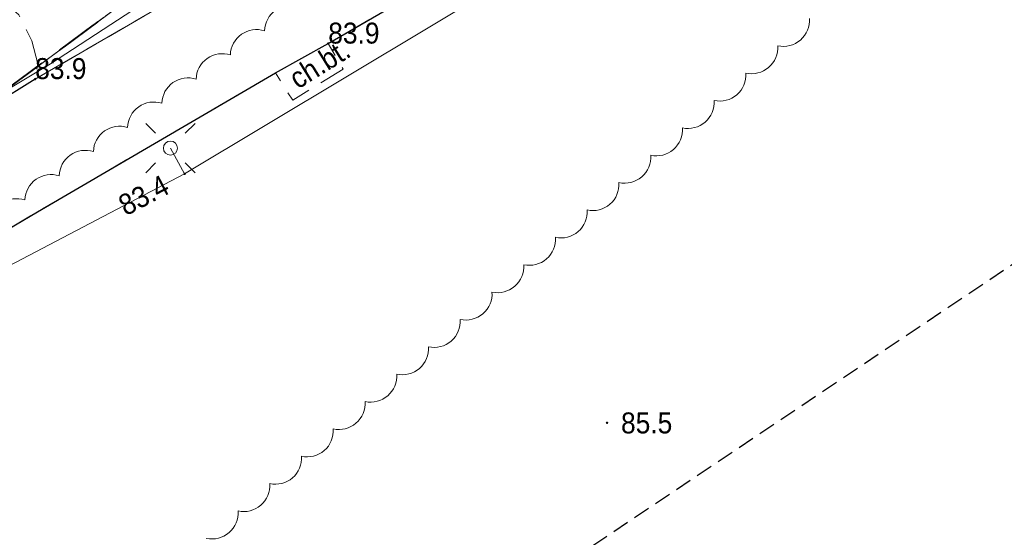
# Model space of a CAD drawing. Header units: metres. Extents: x 6540907 to 6541833, y 5893434 to 5894895.
# Tile 227 of 256: x 6540948 to 6540983, y 5894612 to 5894631. Entities that reach past the tile are written whole.
import ezdxf
from ezdxf.enums import TextEntityAlignment as Align

# ---------------------------------------------------------------- set-up
doc = ezdxf.new("R2010")
doc.units = ezdxf.units.M
doc.header["$MEASUREMENT"] = 0
for name, pattern in [('1.0_0.5', [1.5, 1, -0.5]), ('1.5_0.5', [2, 1.5, -0.5]), ('1.5_1.0', [2.5, 1.5, -1]), ('2', [0.9, 0.6, -0.3]), ('219-500', [0, 0]), ('egkk-500', [2, 1.5, -0.5]), ('egug-500', [1, 0.5, -0.5])]:
    doc.linetypes.add(name, pattern=pattern)
doc.layers.get('0').update_dxf_attribs({"color": 2, "linetype": 'CONTINUOUS', "lineweight": 5})
for name, color, linetype, lineweight in [('216-obręb ewidencyjny', 251, 'CONTINUOUS', 9), ('217-kontur klasyfikacyjny', 251, 'CONTINUOUS', 9), ('218-kontur użytku gruntowego', 251, 'CONTINUOUS', 9), ('219-działka ewidencyjna', 152, 'CONTINUOUS', 18), ('chodnik', 251, 'CONTINUOUS', 9), ('chodnik-Atr17', 251, 'CONTINUOUS', 9), ('jezdnia', 251, 'CONTINUOUS', 9), ('krawężnik', 251, 'CONTINUOUS', 9), ('latarnia', 251, 'CONTINUOUS', 9), ('pikieta naturalna', 251, 'CONTINUOUS', 9), ('pikieta naturalna-Atr2', 251, 'CONTINUOUS', 9), ('przewód elektroenergetyczny podziemny', 251, 'CONTINUOUS', 9), ('rzędna', 251, 'CONTINUOUS', 9), ('rzędna-Atr2', 251, 'CONTINUOUS', 9), ('Zakres', 252, 'CONTINUOUS', 15)]:
    doc.layers.add(name, color=color, linetype=linetype, lineweight=lineweight)
doc.layers.add('z_i_masywy_grupy', color=7, linetype='CONTINUOUS', lineweight=13, true_color=0x7f926c)
doc.styles.get("Standard").update_dxf_attribs({"font": 'Arial', "width": 0.75})

# ---------------------------------------------------------------- blocks, each defined once
blk = doc.blocks.new('PW01')
at = {"linetype": 'Continuous', "lineweight": 13}
h = blk.add_hatch(color=0, dxfattribs=at)
edge = h.paths.add_edge_path()
edge.add_arc((0, 0), 0.045, 0, 360)
blk = doc.blocks.new('SM01')
at = {"color": 0, "linetype": 'Continuous', "lineweight": 13}
for p, q in [((-0.53, 0.531), (-0.883, 0.884)), ((0.531, 0.531), (0.884, 0.884)), ((-0.53, -0.53), (-0.883, -0.883)), ((0.531, -0.53), (0.884, -0.883))]:
    blk.add_line(p, q, dxfattribs=at)
blk.add_circle((0, 0), 0.25, dxfattribs=at)

msp = doc.modelspace()

# ---------------------------------------------------------------- linework, layer by layer
at = {"layer": '216-obręb ewidencyjny', "linetype": '1.5_1.0', "lineweight": 35, "flags": 128}
for points in [[(6540907.06, 5894594.95), (6540917.97, 5894605.67), (6540919.14, 5894606.99), (6540986.55, 5894656.94), (6541000.71, 5894678.68), (6541018.98, 5894706.66), (6541073.42, 5894744), (6541168.23, 5894793.92), (6541196.88, 5894795.5), (6541244.66, 5894772.66), (6541308.83, 5894747.75), (6541372.49, 5894762.8), (6541415.18, 5894750.34), (6541528.91, 5894660.42), (6541669.76, 5894597.96), (6541682.61, 5894575.032)], [(6541682.61, 5894575.032), (6541669.76, 5894597.96), (6541528.91, 5894660.42), (6541415.18, 5894750.34), (6541372.49, 5894762.8), (6541308.83, 5894747.75), (6541244.66, 5894772.66), (6541196.88, 5894795.5), (6541168.23, 5894793.92), (6541073.42, 5894744), (6541018.98, 5894706.66), (6541000.71, 5894678.68), (6540986.55, 5894656.94), (6540919.14, 5894606.99), (6540917.97, 5894605.67), (6540907.06, 5894594.95)]]:
    msp.add_lwpolyline(points, dxfattribs=at)
at = {"layer": '217-kontur klasyfikacyjny', "linetype": 'egkk-500', "lineweight": 18, "flags": 128}
msp.add_lwpolyline([(6540986.55, 5894656.94), (6540919.14, 5894606.99)], dxfattribs=at)
at = {"layer": '218-kontur użytku gruntowego', "linetype": 'egug-500', "lineweight": 18, "flags": 128}
for points in [[(6540986.55, 5894656.94), (6540919.14, 5894606.99)], [(6540919.14, 5894606.99), (6540986.55, 5894656.94)]]:
    msp.add_lwpolyline(points, dxfattribs=at)
at = {"layer": '219-działka ewidencyjna', "linetype": '219-500', "lineweight": 18, "flags": 128}
msp.add_lwpolyline([(6540986.55, 5894656.94), (6540919.14, 5894606.99)], dxfattribs=at)
at = {"layer": 'chodnik', "linetype": '1.0_0.5', "lineweight": 18, "flags": 128}
msp.add_lwpolyline([(6540959.24, 5894629.81), (6540957.35, 5894628.76), (6540957.97, 5894627.78), (6540959.77, 5894628.9)], close=True, dxfattribs=at)
at = {"layer": 'jezdnia', "linetype": '1.5_0.5', "lineweight": 18, "flags": 128}
for points in [[(6540921.23, 5894605.05), (6540924.81, 5894601.67), (6540929.08, 5894606.19), (6540942.44, 5894620.02), (6540948.83, 5894623.79), (6540957.35, 5894628.76), (6540959.24, 5894629.81), (6540967.4, 5894634.55), (6540969.59, 5894635.85), (6540972.14, 5894637.25), (6540973.93, 5894638.25), (6540977.19, 5894640.14), (6540983.03, 5894644.03), (6540987.16, 5894647.58), (6540988.5, 5894648.92), (6540993.97, 5894654.37), (6540998.31, 5894659.28), (6541001.31, 5894663.47), (6541002.44, 5894665.09), (6541003.89, 5894667.1), (6541005.24, 5894668.32), (6541007.68, 5894669.24), (6541010.72, 5894669.61), (6541014.25, 5894668.97), (6541018.77, 5894667.17), (6541020.68, 5894669.15), (6541015.79, 5894673.86), (6541014.35, 5894676.09), (6541014.44, 5894678.61), (6541015.79, 5894680.18), (6541031.2, 5894689.84), (6541029.11, 5894692.69), (6541014.27, 5894684.26), (6541013.09, 5894684.37), (6541012.73, 5894685.4), (6541014.9, 5894692.15), (6541015.56, 5894693.88), (6541016.28, 5894695.59), (6541018.17, 5894699.07), (6541014.81, 5894700.78), (6541010.45, 5894690.39), (6541005.96, 5894679.21), (6541002.87, 5894672.96), (6540997.93, 5894665.38), (6540994.91, 5894661.36), (6540988.4, 5894654.29), (6540982.23, 5894648.52), (6540975.63, 5894643.9), (6540966.12, 5894638.38), (6540958.27, 5894634.05), (6540948.75, 5894628.54), (6540936.8, 5894621.09), (6540932.82, 5894618.05)], [(6540947.57, 5894634.02), (6540947.64, 5894631.43), (6540947.63, 5894631.32), (6540948.16, 5894630.84), (6540948.63, 5894629.91), (6540948.84, 5894629.09), (6540948.75, 5894628.54), (6540958.27, 5894634.05), (6540958.18, 5894634.14), (6540955.72, 5894633.79), (6540947.56, 5894634.13)]]:
    msp.add_lwpolyline(points, close=True, dxfattribs=at)
at = {"layer": 'krawężnik', "linetype": 'Continuous', "lineweight": 25, "flags": 128}
for points in [[(6540924.81, 5894601.67), (6540929.08, 5894606.19), (6540942.44, 5894620.02), (6540948.83, 5894623.79), (6540957.35, 5894628.76), (6540959.24, 5894629.81), (6540967.4, 5894634.55), (6540969.59, 5894635.85), (6540972.14, 5894637.25), (6540973.93, 5894638.25), (6540977.19, 5894640.14), (6540983.03, 5894644.03), (6540987.16, 5894647.58), (6540988.5, 5894648.92), (6540993.97, 5894654.37), (6540998.31, 5894659.28), (6541001.31, 5894663.47), (6541002.44, 5894665.09), (6541003.89, 5894667.1), (6541005.24, 5894668.32), (6541007.68, 5894669.24), (6541010.72, 5894669.61), (6541014.25, 5894668.97), (6541018.77, 5894667.17)], [(6540948.75, 5894628.54), (6540936.8, 5894621.09), (6540932.82, 5894618.05), (6540921.23, 5894605.05)]]:
    msp.add_lwpolyline(points, dxfattribs=at)
at = {"layer": 'przewód elektroenergetyczny podziemny', "linetype": 'Continuous', "lineweight": 18, "flags": 128}
for points in [[(6540949.3, 5894629.09), (6540983.91, 5894651.65), (6540995.37, 5894663.29), (6541000.93, 5894672.53), (6541019.64, 5894688.21)], [(6540953.59, 5894626.07), (6540954.1, 5894625.15), (6540965.76, 5894632.15), (6540967.15, 5894632.95), (6540968.86, 5894632.79), (6540971.41, 5894634.38), (6540972.95, 5894636.31), (6540974.46, 5894637.19), (6540976.09, 5894638.89), (6540978.74, 5894639.9), (6540981.03, 5894641.66), (6540984.37, 5894643.11), (6540988.17, 5894646.21), (6540990.95, 5894648.49), (6540992.77, 5894651.01), (6540995.48, 5894653.49), (6540998.04, 5894656.53), (6540997.07, 5894657.25)], [(6540927.02, 5894612.45), (6540931.21, 5894618.29), (6540931.69, 5894618.59), (6540935.23, 5894620.66), (6540949.3, 5894629.09)], [(6540916.99, 5894592.22), (6540916.14, 5894592.83), (6540923.76, 5894601.73), (6540925.86, 5894601.93), (6540935.31, 5894611.79), (6540939.01, 5894615.69), (6540943.19, 5894619.44), (6540954.1, 5894625.15), (6540953.59, 5894626.07)]]:
    msp.add_lwpolyline(points, dxfattribs=at)
at = {"layer": 'z_i_masywy_grupy', "linetype": 'Continuous'}
for points in [[(6540958.187, 5894631.133, 0.5), (6540956.961, 5894630.268, 0.5), (6540955.736, 5894629.403, 0.5), (6540954.51, 5894628.538, 0.5), (6540953.285, 5894627.673, 0.5), (6540952.059, 5894626.808, 0.5), (6540950.834, 5894625.943, 0.5), (6540949.608, 5894625.078, 0.5), (6540948.382, 5894624.214, 0.5), (6540947.157, 5894623.349, 0.5)], [(6540954.875, 5894612.105, 0.5), (6540956.011, 5894613.084, 0.5), (6540957.147, 5894614.064, 0.5), (6540958.284, 5894615.043, 0.5), (6540959.42, 5894616.022, 0.5), (6540960.556, 5894617.001, 0.5), (6540961.692, 5894617.981, 0.5), (6540962.829, 5894618.96, 0.5), (6540963.965, 5894619.939, 0.5), (6540965.101, 5894620.918, 0.5), (6540966.238, 5894621.897, 0.5), (6540967.374, 5894622.877, 0.5), (6540968.51, 5894623.856, 0.5), (6540969.646, 5894624.835, 0.5), (6540970.783, 5894625.814, 0.5), (6540971.919, 5894626.794, 0.5), (6540973.055, 5894627.773, 0.5), (6540974.191, 5894628.752, 0.5), (6540975.328, 5894629.731, 0.5), (6540976.464, 5894630.711, 0.5)]]:
    msp.add_lwpolyline(points, format="xyb", dxfattribs=at)
at = {"layer": 'Zakres', "linetype": '2', "lineweight": 25, "flags": 128}
msp.add_lwpolyline([(6540930.81, 5894635.71), (6540952.62, 5894601.07), (6541020.61, 5894646.61), (6541060.25, 5894653.6), (6541133.37, 5894575.35), (6541132.66, 5894490.36), (6541235.67, 5894528.91), (6541230.54, 5894570.6), (6541183.33, 5894595.57), (6541196.93, 5894664.31), (6541212.33, 5894670.08), (6541232.27, 5894677.4), (6541273.87, 5894666.3), (6541300.52, 5894668.1), (6541358.25, 5894655.91), (6541525.85, 5894564.12), (6541649.47, 5894550.16), (6541682.61, 5894587.198)], dxfattribs=at)

# ---------------------------------------------------------------- block references
at = {"layer": 'latarnia', "linetype": 'Continuous', "lineweight": 18}
msp.add_blockref('SM01', (6540953.59, 5894626.07), dxfattribs=at)
at = {"layer": 'pikieta naturalna', "linetype": 'Continuous', "lineweight": 13}
for p in [(6540959.24, 5894629.81), (6540948.75, 5894628.54), (6540969.22, 5894616.24)]:
    msp.add_blockref('PW01', p, dxfattribs=at)
at = {"layer": 'rzędna', "linetype": 'Continuous', "lineweight": 18}
msp.add_blockref('PW01', (6540954.1, 5894625.15), dxfattribs=at)

# ---------------------------------------------------------------- texts
at = {"layer": 'chodnik-Atr17', "width": 0.9}
msp.add_text('ch.bt.', height=0.75, rotation=31.891, dxfattribs=at).set_placement((6540958.15, 5894628.16))
at = {"layer": 'pikieta naturalna-Atr2', "width": 0.9}
for s, p in [('83.9', (6540959.24, 5894629.81)), ('83.9', (6540948.75, 5894628.54)), ('85.5', (6540969.72, 5894615.86))]:
    msp.add_text(s, height=0.75, dxfattribs=at).set_placement(p)
at = {"layer": 'rzędna-Atr2', "width": 0.9}
msp.add_text('83.4', height=0.75, rotation=27.626, dxfattribs=at).set_placement((6540951.82, 5894623.96), align=Align.MIDDLE_LEFT)

doc.saveas('drawing.dxf')
